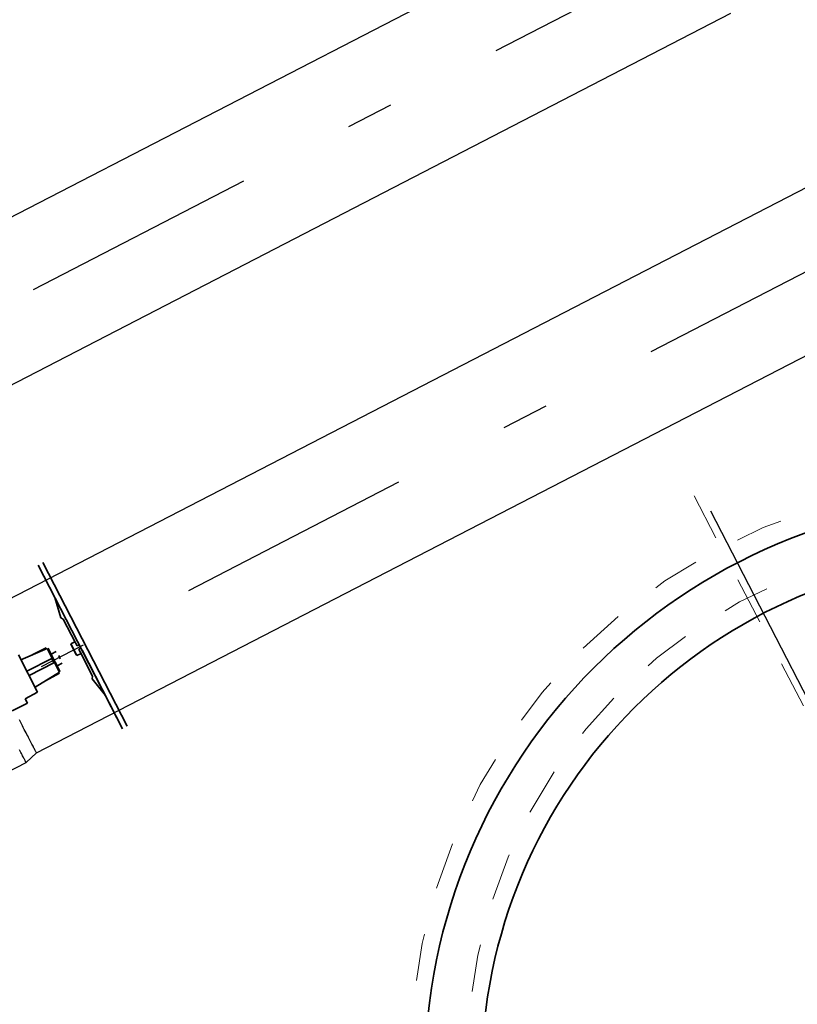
# Model space of a CAD drawing. Header units: metres. Extents: x -535942 to -530626, y -1087729 to -1086275.
# Tile 118 of 247: x -534208.32 to -534206.67, y -1086919.42 to -1086917.34. Entities that reach past the tile are written whole.
import ezdxf

# ---------------------------------------------------------------- set-up
doc = ezdxf.new("R2010")
doc.units = ezdxf.units.M
for name, pattern in [('A_CARA_07', [7, 5, -2]), ('ACAD_ISO10W100', [18, 12, -3, 0, -3]), ('DASHDOT', [1, 0.5, -0.25, 0, -0.25]), ('DASHED', [19.05, 12.7, -6.35])]:
    doc.linetypes.add(name, pattern=pattern)
for name, color, linetype in [('_externi reference', 7, 'Continuous'), ('PROSPECT_neviditelná', 8, 'DASHED'), ('PROSPECT_osa', 8, 'DASHDOT')]:
    doc.layers.add(name, color=color, linetype=linetype)
doc.layers.add('AG_Demolice', color=7, linetype='Continuous', lineweight=25, true_color=0xff8000)
for name, color, linetype, lineweight in [('AG_koty souradnice značky', 240, 'Continuous', 13), ('CA_POHHRA25', 7, 'Continuous', 25), ('CA_REZY', 1, 'Continuous', 50), ('PROSPECT_technologie - nová', 150, 'Continuous', 35)]:
    doc.layers.add(name, color=color, linetype=linetype, lineweight=lineweight)
doc.styles.add('PM-Poznámka', font='ARIALN.TTF', dxfattribs={"width": 0.8})
doc.dimstyles.new('RP_Poznámkový', dxfattribs={"dimscale": 0, "dimtxt": 2, "dimasz": 2, "dimexe": 0, "dimexo": 5, "dimgap": 0.5, "dimtad": 1, "dimzin": 1, "dimtxsty": 'PM-Poznámka', "dimblk": 'ARCHTICK', "dimcen": 2.5, "dimclrd": 256, "dimclre": 256, "dimclrt": 256, "dimadec": 5, "dimazin": 0, "dimtm": 1e-09, "dimtfac": 1, "dimtmove": 1, "dimatfit": 3, "dimldrblk": 'CLOSEDBLANK', "dimfxl": 10, "dimfxlon": 1, "dimtfill": 1, "dimlwd": 13, "dimlwe": 13, "dimarcsym": 0})

# ---------------------------------------------------------------- blocks, each defined once
blk = doc.blocks.new('A$Ca185f1d1')
at = {"layer": 'CA_POHHRA25', "color": 240, "linetype": 'ACAD_ISO10W100', "lineweight": 13, "ltscale": 0.5}
blk.add_line((13970, -4051.7), (13970, -6738.4), dxfattribs=at)
at = {"layer": 'CA_POHHRA25', "color": 240, "linetype": 'A_CARA_07', "lineweight": 13}
for radius in [1220, 1100]:
    blk.add_circle((13970, -5395.1), radius, dxfattribs=at)
blk = doc.blocks.new('A$C881cb249')
at = {"layer": 'PROSPECT_neviditelná'}
for p, q in [((8.4733, 10.7708), (10.2686, 11.6975)), ((8.6178, 10.4909), (10.4131, 11.4176)), ((8.8013, 10.1355), (10.5966, 11.0622)), ((8.9458, 9.8556), (10.741, 10.7822)), ((8.9238, 9.8355), (8.9458, 9.8556)), ((8.8636, 9.8044), (8.9238, 9.8355))]:
    blk.add_line(p, q, dxfattribs=at)
for points in [[(8.9238, 9.8355), (8.9237, 9.8356), (8.9236, 9.8359), (8.9234, 9.8363), (8.9231, 9.8369), (8.9227, 9.8377), (8.9222, 9.8386), (8.9216, 9.8397), (8.921, 9.841), (8.9202, 9.8424), (8.9194, 9.844), (8.9185, 9.8458), (8.9175, 9.8477), (8.9164, 9.8498), (8.9153, 9.852), (8.9141, 9.8544), (8.9128, 9.8569), (8.9114, 9.8596), (8.9099, 9.8624)], [(8.9458, 9.8556), (8.9457, 9.8556), (8.9456, 9.8559), (8.9454, 9.8563), (8.9451, 9.8569), (8.9447, 9.8577), (8.9442, 9.8586), (8.9436, 9.8597), (8.943, 9.861), (8.9422, 9.8624), (8.9414, 9.864), (8.9405, 9.8657), (8.9395, 9.8677), (8.9385, 9.8697), (8.9373, 9.8719), (8.9361, 9.8743), (8.9348, 9.8768), (8.9334, 9.8795), (8.932, 9.8823), (8.9305, 9.8852), (8.9289, 9.8883), (8.9272, 9.8915), (8.9255, 9.8948), (8.9237, 9.8983), (8.9219, 9.9019), (8.92, 9.9055), (8.918, 9.9093), (8.916, 9.9132), (8.9139, 9.9172), (8.9118, 9.9213), (8.9097, 9.9255)]]:
    blk.add_lwpolyline(points, dxfattribs=at)
at = {"layer": 'PROSPECT_osa'}
for p, q in [((7.9619, 10.3296), (10.3408, 11.5575)), ((8.2899, 9.6942), (10.6688, 10.9222)), ((10.37, 10.3666), (11.6024, 7.9792))]:
    blk.add_line(p, q, dxfattribs=at)
at = {"layer": 'PROSPECT_technologie - nová'}
for p, q in [((8.9492, 10.2525), (9.1276, 9.9068)), ((9.1374, 9.9119), (8.9589, 10.2575)), ((8.9973, 10.1408), (8.9846, 10.1839)), ((9.0025, 10.1381), (8.9973, 10.1408)), ((9.0025, 10.1381), (9.0282, 10.0883)), ((9.0182, 10.086), (9.027, 10.0905)), ((9.0182, 10.086), (9.0311, 10.0611)), ((9.0308, 10.0615), (9.0185, 10.0855)), ((9.0192, 10.0842), (9.0214, 10.0799)), ((9.0194, 10.0837), (9.0299, 10.0633)), ((9.0282, 10.0883), (9.0316, 10.0816)), ((9.0316, 10.0816), (9.0362, 10.0839)), ((8.9076, 10.063), (8.9483, 9.9841)), ((8.9684, 10.0763), (8.913, 10.0525)), ((8.9665, 10.0775), (8.9364, 10.0625)), ((8.9791, 10.0556), (8.9684, 10.0763)), ((8.971, 10.0754), (8.9704, 10.0766)), ((8.9807, 10.0565), (8.971, 10.0754)), ((8.9876, 10.0701), (8.9766, 10.0645)), ((9.0214, 10.0799), (9.028, 10.0671)), ((9.028, 10.0671), (9.0302, 10.0628)), ((9.0311, 10.0611), (9.0399, 10.0656)), ((9.0353, 10.0745), (9.0398, 10.0768)), ((9.0376, 10.0701), (9.0353, 10.0745)), ((9.0387, 10.0678), (9.0376, 10.0701)), ((9.0645, 10.018), (9.0387, 10.0678)), ((9.0421, 10.0724), (9.1276, 9.9068)), ((9.0618, 10.0342), (9.0421, 10.0724)), ((8.9781, 10.0551), (8.9256, 10.028)), ((8.9827, 10.0462), (8.9302, 10.0191)), ((8.9807, 10.0565), (8.9781, 10.0551)), ((8.9827, 10.0462), (8.9781, 10.0551)), ((8.9853, 10.0476), (8.9807, 10.0565)), ((8.9853, 10.0476), (8.9827, 10.0462)), ((8.9943, 10.026), (8.9837, 10.0467)), ((8.9951, 10.0286), (8.9853, 10.0476)), ((8.9894, 10.0396), (9.0004, 10.0452)), ((8.9962, 10.0546), (8.9927, 10.0613)), ((9.0618, 10.0342), (9.0487, 10.0596)), ((9.0618, 10.0342), (9.052, 10.0533)), ((8.9428, 9.9947), (8.9943, 10.026)), ((8.9943, 10.0238), (8.9646, 10.008)), ((8.9951, 10.0286), (8.9957, 10.0275)), ((9.0645, 10.018), (9.0636, 10.0122)), ((9.0636, 10.0122), (9.0914, 9.9769)), ((8.9219, 9.9699), (8.9483, 9.9841)), ((8.8945, 9.9444), (8.9265, 9.9609)), ((8.9265, 9.9609), (8.9219, 9.9699))]:
    blk.add_line(p, q, dxfattribs=at)
for radius in [1.22, 1.1]:
    blk.add_circle((10.9862, 9.1729), radius, dxfattribs=at)
blk = doc.blocks.new('_ARCHTICK')
at = {"color": 0, "linetype": 'ByBlock', "const_width": 0.15}
blk.add_lwpolyline([(-0.5, -0.5), (0.5, 0.5)], dxfattribs=at)
blk = doc.blocks.new('*D179')
at = {"layer": 'AG_koty souradnice značky', "linetype": 'Continuous', "lineweight": 13, "transparency": 16777216}
for p, q in [((-534207.2865, -1086915.4282), (-534206.5975, -1086915.0693)), ((-534204.6965, -1086918.7189), (-534206.5975, -1086915.0693)), ((-534205.3856, -1086919.0778), (-534204.6965, -1086918.7189))]:
    blk.add_line(p, q, dxfattribs=at)
at = {"layer": 'Defpoints', "color": 0, "transparency": 16777216}
for p in [(-534206.5975, -1086915.0693), (-534208.1734, -1086915.8901), (-534206.2725, -1086919.5397)]:
    blk.add_point(p, dxfattribs=at)
at = {"layer": 'AG_koty souradnice značky', "lineweight": 13, "transparency": 16777216, "xscale": 0.4, "yscale": 0.4, "zscale": 0.4}
for p, rotation in [((-534206.5975, -1086915.0693), 117.51345), ((-534204.6965, -1086918.7189), 297.51345)]:
    blk.add_blockref('_ARCHTICK', p, dxfattribs=dict(at, rotation=rotation))
at = {"layer": 'AG_koty souradnice značky', "transparency": 16777216, "insert": (-534205.9489, -1086917.0513), "char_height": 0.4, "attachment_point": 5, "rotation": 117.5134, "style": 'PM-Poznámka', "bg_fill": 3, "box_fill_scale": 1.1, "bg_fill_color": 256, "bg_fill_true_color": 13158600, "bg_fill_transparency": 0}
blk.add_mtext('4,12', dxfattribs=at)
blk = doc.blocks.new('_ClosedBlank')
at = {"color": 0, "linetype": 'ByBlock', "lineweight": -2}
for p, q in [((-1, 0.1667), (0, 0)), ((-1, 0.1667), (-1, -0.1667)), ((0, 0), (-1, -0.1667))]:
    blk.add_line(p, q, dxfattribs=at)
blk = doc.blocks.new('*D181')
at = {"layer": 'AG_koty souradnice značky', "linetype": 'Continuous', "lineweight": 13, "transparency": 16777216}
for p, q in [((-534208.2222, -1086914.1001), (-534206.4484, -1086913.1762)), ((-534202.2169, -1086921.3002), (-534206.4484, -1086913.1762)), ((-534203.9907, -1086922.2242), (-534202.2169, -1086921.3002))]:
    blk.add_line(p, q, dxfattribs=at)
at = {"layer": 'Defpoints', "color": 0, "transparency": 16777216}
for p in [(-534206.4484, -1086913.1762), (-534210.8152, -1086915.4507), (-534206.5837, -1086923.5748)]:
    blk.add_point(p, dxfattribs=at)
at = {"layer": 'AG_koty souradnice značky', "lineweight": 13, "transparency": 16777216, "xscale": 0.4, "yscale": 0.4, "zscale": 0.4}
for p, rotation in [((-534206.4484, -1086913.1762), 117.51345), ((-534202.2169, -1086921.3002), 297.51345)]:
    blk.add_blockref('_ARCHTICK', p, dxfattribs=dict(at, rotation=rotation))
at = {"layer": 'AG_koty souradnice značky', "transparency": 16777216, "insert": (-534204.6345, -1086917.3955), "char_height": 0.4, "attachment_point": 5, "rotation": 117.5134, "style": 'PM-Poznámka', "bg_fill": 3, "box_fill_scale": 1.1, "bg_fill_color": 256, "bg_fill_true_color": 13158600, "bg_fill_transparency": 0}
blk.add_mtext('9,16', dxfattribs=at)

msp = doc.modelspace()

# ---------------------------------------------------------------- hatches: boundary and pattern name
at = {"layer": 'AG_Demolice', "lineweight": -3}
h = msp.add_hatch(dxfattribs=at)
h.set_pattern_fill('ANSI31', color=253, scale=0.3)
h.set_pattern_definition([(72.51345, (0, 0), (-0.9084826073, 0.28620901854), [])])
edge = h.paths.add_edge_path()
edge.add_line((-534348.8412, -1086934.3024), (-534347.9682, -1086936.4382))
edge.add_line((-534347.9682, -1086936.4382), (-534319.4783, -1086924.5916))
edge.add_line((-534319.4783, -1086924.5916), (-534274.7513, -1086905.1667))
edge.add_line((-534274.7513, -1086905.1667), (-534233.1246, -1086875.6246))
edge.add_line((-534233.1246, -1086875.6246), (-534152.5991, -1086830.9892))
edge.add_line((-534152.5991, -1086830.9892), (-534105.7576, -1086810.7667))
edge.add_line((-534105.7576, -1086810.7667), (-534106.6685, -1086808.6567))
edge.add_line((-534106.6685, -1086808.6567), (-534153.6142, -1086828.9241))
edge.add_line((-534153.6142, -1086828.9241), (-534203.7316, -1086856.7044))
edge.add_line((-534203.7316, -1086856.7044), (-534235.3314, -1086874.3488))
edge.add_line((-534235.3314, -1086874.3488), (-534275.8867, -1086903.1542))
edge.add_line((-534275.8867, -1086903.1542), (-534320.3773, -1086922.4764))
edge.add_line((-534320.3773, -1086922.4764), (-534348.8377, -1086934.311))

# ---------------------------------------------------------------- next in the draw order: block references
at = {"layer": 'CA_REZY', "xscale": 0.001, "yscale": 0.001, "zscale": 0.001, "rotation": 27.51344999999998}
msp.add_blockref('A$Ca185f1d1', (-534221.1548, -1086921.2084), dxfattribs=at)

# ---------------------------------------------------------------- next in the draw order: block references
at = {"layer": '_externi reference'}
msp.add_blockref('A$C881cb249', (-534217.2282, -1086928.747), dxfattribs=at)

# ---------------------------------------------------------------- next in the draw order: dimensions: what is measured, and where the dimension line sits
at = {"layer": 'AG_koty souradnice značky'}
dim = msp.add_linear_dim(base=(-534206.5975, -1086915.06928), p1=(-534206.27248, -1086919.53973), p2=(-534208.17344, -1086915.89013), angle=117.51345, dimstyle='RP_Poznámkový', dxfattribs=at)
dim.commit()
dim.dimension.update_dxf_attribs({"geometry": '*D179', "text_midpoint": (-534205.94891, -1086917.05132)})

# ---------------------------------------------------------------- next in the draw order: dimensions: what is measured, and where the dimension line sits
dim = msp.add_linear_dim(base=(-534206.4484, -1086913.1762), p1=(-534206.5837, -1086923.5748), p2=(-534210.8152, -1086915.4507), angle=117.5135, dimstyle='RP_Poznámkový', dxfattribs=at)
dim.commit()
dim.dimension.update_dxf_attribs({"geometry": '*D181', "text_midpoint": (-534204.6345, -1086917.3955)})

doc.saveas('drawing.dxf')
